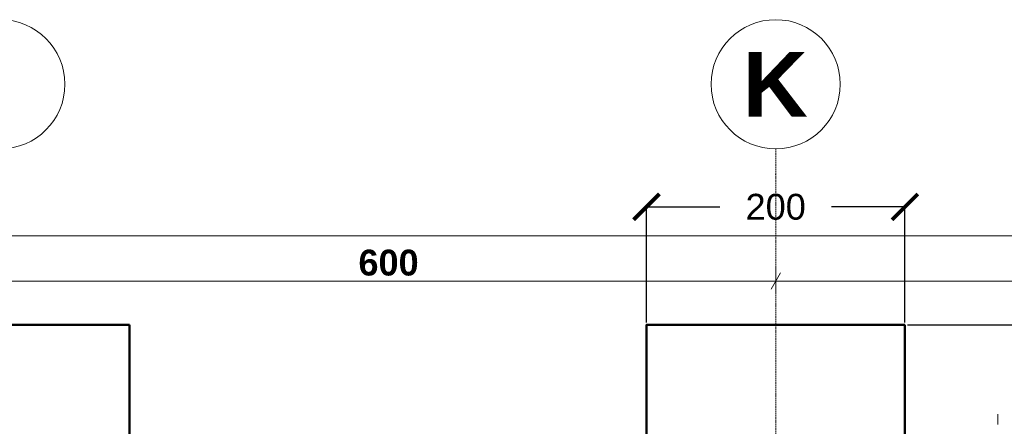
# Model space of a CAD drawing. Extents: x -7314 to 11761, y 144 to 9383.
# Tile 186 of 193: x 6044 to 6806, y 8783 to 9098. Entities that reach past the tile are written whole.
import ezdxf
from ezdxf.xclip import XClip

# ---------------------------------------------------------------- set-up
doc = ezdxf.new("R2010")
doc.units = 0
doc.header["$MEASUREMENT"] = 0
doc.header["$XCLIPFRAME"] = 0
doc.linetypes.add('Krawędzie ukryte', pattern=[68, 48, -20])
for name, color, linetype in [('_FORMA - struktura elewacja', 7, 'Continuous'), ('FORMA - Arch 01 - 220-A Ściany', 7, 'Continuous'), ('FORMA - Arch 01 - 410-K Osie', 7, 'Continuous'), ('FORMA - Arch 04 - Wymiary ogólne', 7, 'Continuous')]:
    doc.layers.add(name, color=color, linetype=linetype)
doc.styles.add('STYL_AUTOMATYCZNY_2', font='arial.ttf')
doc.styles.add('STYL_AUTOMATYCZNY_6', font='arial.ttf')
doc.styles.add('STYL_AUTOMATYCZNY_9', font='arial.ttf')
doc.dimstyles.get("Standard").update_dxf_attribs({"dimtxt": 0.18, "dimasz": 0.18, "dimexe": 0.18, "dimexo": 0.0625, "dimgap": 0.09, "dimtad": 0, "dimtih": 1, "dimtoh": 1, "dimdec": 4, "dimzin": 0, "dimdsep": 46, "dimtxsty": 'Standard', "dimcen": 0.09, "dimadec": 0, "dimazin": 0, "dimtfac": 1, "dimtdec": 4, "dimtofl": 0, "dimtmove": 0, "dimatfit": 3, "dimfxl": 1, "dimtolj": 1, "dimtzin": 0, "dimarcsym": 0})

# ---------------------------------------------------------------- blocks, each defined once
blk = doc.blocks.new('Rysunek_1_1', base_point=(4185.3, -5972.4))
at = {"layer": '_FORMA - struktura elewacja', "color": 1, "linetype": 'Continuous', "lineweight": 13, "ltscale": 0.025}
blk.add_line((6800.94, 8784.9), (6800.94, 8792.9), dxfattribs=at)
at = {"layer": 'FORMA - Arch 01 - 410-K Osie', "color": 7, "linetype": 'Krawędzie ukryte', "lineweight": 13, "ltscale": 0.025}
for p, q in [((6629.04, 8978.35), (6629.04, 8998.29)), ((6629.04, 5890.7), (6629.04, 8978.35))]:
    blk.add_line(p, q, dxfattribs=at)
at = {"layer": 'FORMA - Arch 01 - 410-K Osie', "color": 7, "linetype": 'Continuous', "lineweight": 13, "ltscale": 0.025}
for centre in [(6029.04, 9048.29), (6629.04, 9048.29)]:
    blk.add_circle(centre, 50, dxfattribs=at)
at = {"layer": 'FORMA - Arch 01 - 410-K Osie', "color": 7, "linetype": 'Krawędzie ukryte', "lineweight": 13, "ltscale": 0.025}
blk.add_point((6629.04, 8978.35), dxfattribs=at)
blk.add_point((6629.04, 8978.35), dxfattribs=at)
at = {"layer": 'FORMA - Arch 04 - Wymiary ogólne', "color": 154, "linetype": 'Continuous', "lineweight": 13, "ltscale": 0.025}
for p, q in [((2018.1, 8930.89), (9134.24, 8930.89)), ((6625.43, 8889.64), (6632.65, 8902.14)), ((6629.04, 8905.26), (6629.04, 8886.51)), ((6629.04, 8895.89), (6029.04, 8895.89)), ((7229.04, 8895.89), (6629.04, 8895.89))]:
    blk.add_line(p, q, dxfattribs=at)
at = {"layer": 'FORMA - Arch 01 - 220-A Ściany', "color": 7, "linetype": 'Continuous', "lineweight": 13, "insert": (6864.27, 8737.29), "char_height": 20, "attachment_point": 7, "rotation": 90, "style": 'STYL_AUTOMATYCZNY_2'}
blk.add_mtext('\\A1;{\\pql;\\pt0;\\fArial|b0|i0|c238|p0;\\W1.000000;120\\fArial|b0|i0|c238|p0;\\W1.000000;\\A1{\\H.66x;\\S^  ;}\\fArial|b0|i0|c238|p0;\\W1.000000;\\fArial|b0|i0|c238|p0;\\W1.000000;}', dxfattribs=at)
at = {"layer": 'FORMA - Arch 01 - 410-K Osie', "color": 7, "linetype": 'Continuous', "lineweight": 13, "insert": (6653.8, 9073.29), "char_height": 50, "attachment_point": 3, "style": 'STYL_AUTOMATYCZNY_6'}
blk.add_mtext('\\A1;{\\pqr;\\pt0;\\fArial|b1|i0|c238|p0;\\W1.000000;K}', dxfattribs=at)
at = {"layer": 'FORMA - Arch 04 - Wymiary ogólne', "color": 154, "linetype": 'Continuous', "lineweight": 13, "insert": (6306.16, 8899.89), "char_height": 20, "width": 45.7634, "attachment_point": 7, "style": 'STYL_AUTOMATYCZNY_9'}
blk.add_mtext('\\A1;{\\pql;\\fArial|b1|i0|c238|p0;\\W1.000000;600}', dxfattribs=at)
blk = doc.blocks.new('_ArchTick')
at = {"color": 0, "linetype": 'ByBlock', "transparency": 16777216, "const_width": 0.15}
blk.add_lwpolyline([(-0.5, -0.5), (0.5, 0.5)], dxfattribs=at)
blk = doc.blocks.new('*D461')
at = {"color": 0, "lineweight": -2}
for p, q in [((6731.04, 8861.9), (6827.14, 8861.9)), ((6826.96, 8861.9), (6826.96, 8780.13)), ((6826.96, 8611.9), (6826.96, 8693.67)), ((6731.04, 8611.9), (6827.14, 8611.9))]:
    blk.add_line(p, q, dxfattribs=at)
at = {"layer": 'Defpoints', "color": 0}
for p in [(6729.04, 8861.9), (6729.04, 8611.9), (6826.96, 8611.9)]:
    blk.add_point(p, dxfattribs=at)
at = {"color": 0, "linetype": 'ByBlock', "lineweight": -2, "xscale": 20, "yscale": 20, "zscale": 20}
for p, rotation in [((6826.96, 8861.9), 90), ((6826.96, 8611.9), 270)]:
    blk.add_blockref('_ArchTick', p, dxfattribs=dict(at, rotation=rotation))
at = {"color": 1, "lineweight": 20, "insert": (6826.96, 8736.9), "char_height": 20, "attachment_point": 5, "rotation": 90, "style": 'STYL_AUTOMATYCZNY_2'}
blk.add_mtext('\\A1;250', dxfattribs=at)
blk = doc.blocks.new('*D462')
at = {"color": 0, "lineweight": -2}
for p, q in [((6529.04, 8863.9), (6529.04, 8953.47)), ((6529.04, 8953.29), (6585.81, 8953.29)), ((6729.04, 8953.29), (6672.27, 8953.29)), ((6729.04, 8863.9), (6729.04, 8953.47))]:
    blk.add_line(p, q, dxfattribs=at)
at = {"layer": 'Defpoints', "color": 0}
for p in [(6729.04, 8953.29), (6529.04, 8861.9), (6729.04, 8861.9)]:
    blk.add_point(p, dxfattribs=at)
at = {"color": 0, "linetype": 'ByBlock', "lineweight": -2, "xscale": 20, "yscale": 20, "zscale": 20, "rotation": 180}
blk.add_blockref('_ArchTick', (6529.04, 8953.29), dxfattribs=at)
at = {"color": 0, "linetype": 'ByBlock', "lineweight": -2, "xscale": 20, "yscale": 20, "zscale": 20}
blk.add_blockref('_ArchTick', (6729.04, 8953.29), dxfattribs=at)
at = {"color": 1, "lineweight": 20, "insert": (6629.04, 8953.29), "char_height": 20, "attachment_point": 5, "style": 'STYL_AUTOMATYCZNY_2'}
blk.add_mtext('\\A1;200', dxfattribs=at)

msp = doc.modelspace()

# ---------------------------------------------------------------- block references
at = {"lineweight": 20}
ref = msp.add_blockref('Rysunek_1_1', (4185.29965, -5972.39804), dxfattribs=at)
XClip(ref).set_block_clipping_path([(254.0251470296, 246.5573808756), (9689.7973583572, 9358.9497337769)])

# ---------------------------------------------------------------- next in the draw order: linework, layer by layer
at = {"lineweight": 50}
for points in [[(6129.04065, 8861.89689), (6129.04065, 8611.89689), (5929.04065, 8611.89689), (5929.04065, 8861.89689), (6129.04065, 8861.89689)], [(6729.04065, 8861.89689), (6729.04065, 8611.89689), (6529.04065, 8611.89689), (6529.04065, 8861.89689), (6729.04065, 8861.89689)]]:
    msp.add_lwpolyline(points, dxfattribs=at)

# ---------------------------------------------------------------- next in the draw order: dimensions: what is measured, and where the dimension line sits
at = {"lineweight": 20}
dim = msp.add_linear_dim(base=(6729.04065, 8953.28559), p1=(6529.04065, 8861.89689), p2=(6729.04065, 8861.89689), dimstyle='Standard', override={"dimtxt": 20, "dimasz": 20, "dimexo": 2, "dimgap": 21, "dimdec": 0, "dimtxsty": 'STYL_AUTOMATYCZNY_2', "dimblk1": 'ArchTick', "dimblk2": 'ArchTick', "dimsah": 1, "dimclrt": 1}, dxfattribs=at)
dim.commit()
dim.dimension.update_dxf_attribs({"geometry": '*D462', "text_midpoint": (6629.04065, 8953.28559), "text_rotation": 360})
dim = msp.add_linear_dim(base=(6826.96127, 8611.89689), p1=(6729.04065, 8861.89689), p2=(6729.04065, 8611.89689), angle=90, dimstyle='Standard', override={"dimtxt": 20, "dimasz": 20, "dimexo": 2, "dimgap": 21, "dimdec": 0, "dimtxsty": 'STYL_AUTOMATYCZNY_2', "dimblk1": 'ArchTick', "dimblk2": 'ArchTick', "dimsah": 1, "dimclrt": 1}, dxfattribs=at)
dim.commit()
dim.dimension.update_dxf_attribs({"geometry": '*D461', "text_midpoint": (6826.96127, 8736.89689), "text_rotation": 90})

doc.saveas('drawing.dxf')
